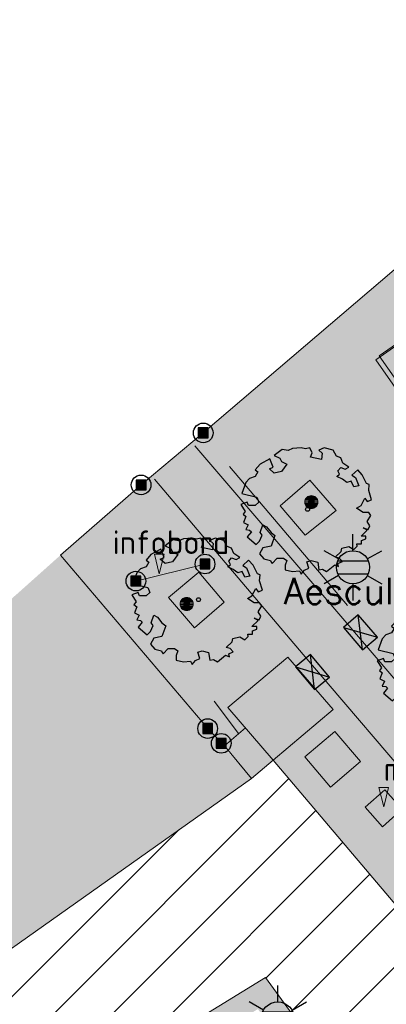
# Model space of a CAD drawing. Header units: metres. Extents: x 102852 to 107197, y 385458 to 392889.
# Tile 16 of 50: x 106728 to 106742, y 392627 to 392665. Entities that reach past the tile are written whole.
import ezdxf
from ezdxf.enums import TextEntityAlignment as Align

# ---------------------------------------------------------------- set-up
doc = ezdxf.new("R2010")
doc.units = ezdxf.units.M
for name, color, linetype, lineweight in [('0-BEBOUWING', 7, 'Continuous', 30), ('0-GRAS OM SPORTVELDEN', 2, 'Continuous', 30), ('0-VERHARDING', 5, 'Continuous', 30), ('B-IE-AL-CONSTRUCTIELIJN-G', 7, 'Continuous', 13), ('B-WE-GR-BOOM-S', 90, 'Continuous', 30), ('B-WE-GR-GROND-S', 32, 'Continuous', 30), ('B-WE-IE-GEBOUW-G', 10, 'Continuous', 0), ('B-WE-IE-MEUBILAIR_WEGMEUBILAIR-S', 7, 'Continuous', 30), ('B-WE-IE-OV-LICHTMAST-S', 40, 'Continuous', 30), ('B-WE-OG-TOPOGRAFIE_BEBOUWING-G', 8, 'Continuous', 13), ('B-WE-RI-HWA_KOLK_STRAATKOLK-S', 150, 'Continuous', 30), ('B-WE-VH-KANTVERHARDING-G', 60, 'Continuous', 13), ('B-WE-VH-MATERIAALGRENS-G', 31, 'Continuous', 13), ('Bomen', 84, 'Continuous', 0), ('Boomsoort', 10, 'Continuous', 0), ('N-WE-IE-TERREINAFSCHEIDING_KUNSTMATIG_HEKWERK-G', 6, 'Continuous', 0), ('X-XX-AL-TEKST_ALGEMEEN-T', 1, 'Continuous', 13), ('X-XX-AL-VERWIJZING-S', 7, 'Continuous', 30)]:
    doc.layers.add(name, color=color, linetype=linetype, lineweight=lineweight)
doc.styles.add('NLCS-ISO', font='NLCS-ISO.ttf')
doc.styles.add('NLCS-ISO-M200-T25', font='NLCS-ISO.ttf', dxfattribs={"height": 0.5})
doc.styles.add('Style-txt', font='txt.shx')

# ---------------------------------------------------------------- blocks, each defined once
blk = doc.blocks.new('kadata_3')
at = {"layer": 'B-WE-OG-TOPOGRAFIE_BEBOUWING-G', "flags": 128}
for points in [[(106746.95, 392655.55), (106741.201, 392651.541)], [(106741.201, 392651.541), (106755.886, 392630.527)]]:
    blk.add_lwpolyline(points, dxfattribs=at)
blk = doc.blocks.new('B-SIE-WEG_LICHTMAST-SO_8')
at = {"ltscale": 0.1}
for p, q in [((0, 1.266), (0, 2.531)), ((-1.096, 0.633), (-2.192, 1.266)), ((1.096, 0.633), (2.192, 1.266)), ((-1.096, -0.633), (-2.192, -1.266)), ((1.096, -0.633), (2.192, -1.266)), ((0, -1.266), (0, -2.531))]:
    blk.add_line(p, q, dxfattribs=at)
at = {"flags": 128}
for points in [[(-1.163, 0.5), (1.163, 0.5)], [(-1.163, -0.5), (1.163, -0.5)]]:
    blk.add_lwpolyline(points, dxfattribs=at)
at = {"ltscale": 0.1}
blk.add_circle((0, 0), 1.266, dxfattribs=at)
at = {"style": 'NLCS-ISO'}
blk.add_attdef('TYPE', text='', height=1.8, dxfattribs=at).set_placement((0, 2.531), align=Align.BOTTOM_CENTER)
blk = doc.blocks.new('SIE-WEG_PAAL_VAST_8')
blk.add_hatch(color=256).paths.add_polyline_path([(-0.375, -0.374), (-0.375, 0.374), (0.373, 0.374), (0.373, -0.374)])
blk.add_circle((0, 0), 0.75)
blk.add_3dface([(0.373, 0.374), (-0.375, 0.374), (-0.375, -0.374), (0.373, -0.374)])
at = {"style": 'NLCS-ISO'}
blk.add_attdef('TYPE', (0, 0), '', height=1.75, dxfattribs=at)
blk = doc.blocks.new('Straatkolk 300x450')
at = {"layer": 'B-WE-RI-HWA_KOLK_STRAATKOLK-S'}
for p, q in [((-1.125, -0.75), (1.125, 0.75)), ((1.125, -0.75), (-1.125, 0.75))]:
    blk.add_line(p, q, dxfattribs=at)
blk.add_3dface([(-1.125, -0.75), (1.125, -0.75), (1.125, 0.75), (-1.125, 0.75)], dxfattribs=at)
blk = doc.blocks.new('opmerking')
at = {"layer": 'X-XX-AL-TEKST_ALGEMEEN-T'}
for p, q in [((-0.375, 1.5), (0, 0)), ((0.375, 1.5), (-0.375, 1.5)), ((0.375, 1.5), (0, 0))]:
    blk.add_line(p, q, dxfattribs=at)
blk = doc.blocks.new('opmerkingen_6')
at = {"layer": 'B-WE-GR-GROND-S'}
blk.add_blockref('opmerking', (0, 0), dxfattribs=at)
at = {"layer": 'X-XX-AL-TEKST_ALGEMEEN-T', "color": 7, "style": 'NLCS-ISO-M200-T25'}
blk.add_attdef('OPMERKINGEN', (0, 0), '', height=1.8, dxfattribs=at)
blk = doc.blocks.new('SGR-BOOM_06_11')
at = {"linetype": 'Continuous', "flags": 128}
blk.add_lwpolyline([(2.698, 3.52), (2.53, 3.939), (2.197, 4.064), (1.945, 4.524), (1.273, 4.692), (0.855, 4.524), (1.108, 4.273), (1.064, 3.812), (0.228, 3.98), (0.352, 4.315), (0.184, 4.692), (-0.15, 4.609), (-0.486, 4.692), (-1.155, 4.65), (-1.491, 4.483), (-1.952, 4.565), (-2.539, 4.105), (-2.12, 3.896), (-1.994, 3.644), (-1.575, 3.435), (-1.994, 2.89), (-2.539, 2.766), (-2.915, 3.099), (-2.62, 3.217), (-2.873, 3.855), (-3.628, 3.435), (-4.004, 3.016), (-3.794, 2.848), (-4.004, 2.514), (-4.425, 2.346), (-4.717, 2.054), (-5.01, 1.214), (-3.88, 0.921), (-3.712, 0.544), (-4.004, 0.293), (-4.507, 0.293), (-4.602, 0.556), (-5.093, 0.376), (-4.758, -0.168), (-4.925, -0.377), (-4.717, -0.545), (-4.884, -1.006), (-4.532, -1.182), (-4.717, -1.551), (-4.424, -1.592), (-4.293, -1.707), (-4.619, -2.107), (-3.921, -2.682), (-3.668, -2.431), (-3.46, -1.97), (-3.627, -1.761), (-3.419, -1.174), (-3.124, -1.342), (-2.788, -1.761), (-2.496, -2.01), (-2.788, -2.808), (-3.419, -2.932), (-3.668, -3.394), (-3.333, -3.771), (-2.832, -3.897), (-2.769, -4.022), (-2.706, -4.148), (-2.328, -3.729), (-1.826, -3.729), (-1.575, -3.897), (-1.699, -4.273), (-1.699, -4.609), (-1.154, -4.736), (-0.61, -4.692), (-0.486, -4.945), (-0.233, -4.65), (0.101, -4.483), (-0.059, -4.007), (0.269, -3.896), (0.773, -4.023), (0.856, -4.609), (1.149, -4.565), (1.442, -4.736), (2.071, -4.232), (2.365, -4.356), (2.322, -4.147), (2.657, -3.98), (2.406, -3.728), (2.113, -3.644), (2.574, -3.226), (2.615, -2.975), (3.16, -2.848), (3.538, -3.058), (3.787, -2.807), (3.77, -2.633), (4.123, -2.633), (4.123, -2.387), (4.459, -2.263), (4.459, -2.054), (4.082, -2.054), (4.543, -1.591), (4.25, -1.425), (4.627, -1.55), (4.752, -1.257), (4.543, -0.921), (4.835, -0.461), (4.668, -0.252), (4.25, -0.252), (3.746, 0.085), (4.082, 0.294), (4.375, 0.838), (4.543, 0.589), (4.876, 0.713), (4.667, 1.425), (4.711, 1.886), (4.5, 1.97), (4.164, 2.64), (3.828, 3.013), (3.374, 2.604), (3.663, 2.431), (3.914, 1.802), (3.537, 1.718), (3.327, 2.136), (2.991, 2.054), (2.657, 2.305), (2.238, 2.514), (2.447, 2.682), (2.321, 2.932), (2.53, 3.184), (2.866, 3.059), (3.159, 3.227)], close=True, dxfattribs=at)
blk.add_circle((0, 0), 0.15)
at = {"style": 'NLCS-ISO-M200-T25'}
blk.add_attdef('TYPE', (0, 0), '', height=1.8, dxfattribs=at)
blk = doc.blocks.new('MPOLYGON_102')
at = {"layer": 'Bomen', "flags": 128}
for points in [[(106733.735, 392642.269), (106733.73, 392642.22), (106734.23, 392642.22)], [(106733.749, 392642.316), (106733.735, 392642.269), (106734.225, 392642.269)], [(106733.735, 392642.269), (106734.225, 392642.269), (106734.23, 392642.22)], [(106733.772, 392642.359), (106733.749, 392642.316), (106734.211, 392642.316)], [(106733.749, 392642.316), (106734.211, 392642.316), (106734.225, 392642.269)], [(106733.803, 392642.397), (106733.772, 392642.359), (106734.188, 392642.359)], [(106733.772, 392642.359), (106734.188, 392642.359), (106734.211, 392642.316)], [(106733.841, 392642.428), (106733.803, 392642.397), (106734.157, 392642.397)], [(106733.803, 392642.397), (106734.157, 392642.397), (106734.188, 392642.359)], [(106733.884, 392642.451), (106733.841, 392642.428), (106734.119, 392642.428)], [(106733.841, 392642.428), (106734.119, 392642.428), (106734.157, 392642.397)], [(106733.931, 392642.465), (106733.884, 392642.451), (106734.076, 392642.451)], [(106733.884, 392642.451), (106734.076, 392642.451), (106734.119, 392642.428)], [(106733.98, 392642.47), (106733.931, 392642.465), (106734.029, 392642.465)], [(106733.931, 392642.465), (106734.029, 392642.465), (106734.076, 392642.451)], [(106733.73, 392642.22), (106733.735, 392642.171), (106734.225, 392642.171)], [(106733.73, 392642.22), (106734.23, 392642.22), (106734.225, 392642.171)], [(106733.735, 392642.171), (106733.749, 392642.124), (106734.211, 392642.124)], [(106733.735, 392642.171), (106734.225, 392642.171), (106734.211, 392642.124)], [(106733.749, 392642.124), (106733.772, 392642.081), (106734.188, 392642.081)], [(106733.749, 392642.124), (106734.211, 392642.124), (106734.188, 392642.081)], [(106733.772, 392642.081), (106733.803, 392642.043), (106734.157, 392642.043)], [(106733.772, 392642.081), (106734.188, 392642.081), (106734.157, 392642.043)], [(106733.803, 392642.043), (106733.841, 392642.012), (106734.119, 392642.012)], [(106733.803, 392642.043), (106734.157, 392642.043), (106734.119, 392642.012)], [(106733.841, 392642.012), (106733.884, 392641.989), (106734.076, 392641.989)], [(106733.841, 392642.012), (106734.119, 392642.012), (106734.076, 392641.989)], [(106733.884, 392641.989), (106733.931, 392641.975), (106734.029, 392641.975)], [(106733.884, 392641.989), (106734.076, 392641.989), (106734.029, 392641.975)], [(106733.931, 392641.975), (106734.029, 392641.975), (106733.98, 392641.97)]]:
    blk.add_lwpolyline(points, close=True, dxfattribs=at)
at = {"layer": 'Bomen', "color": 74, "true_color": 0x55aa00, "flags": 128}
for points in [[(106733.73, 392642.22), (106733.735, 392642.269)], [(106733.735, 392642.269), (106733.749, 392642.316)], [(106733.749, 392642.316), (106733.772, 392642.359)], [(106733.772, 392642.359), (106733.803, 392642.397)], [(106733.803, 392642.397), (106733.841, 392642.428)], [(106733.841, 392642.428), (106733.884, 392642.451)], [(106733.884, 392642.451), (106733.931, 392642.465)], [(106733.931, 392642.465), (106733.98, 392642.47)], [(106733.98, 392642.47), (106734.029, 392642.465)], [(106734.029, 392642.465), (106734.076, 392642.451)], [(106734.076, 392642.451), (106734.119, 392642.428)], [(106734.119, 392642.428), (106734.157, 392642.397)], [(106734.157, 392642.397), (106734.188, 392642.359)], [(106734.188, 392642.359), (106734.211, 392642.316)], [(106734.211, 392642.316), (106734.225, 392642.269)], [(106734.225, 392642.269), (106734.23, 392642.22)], [(106733.735, 392642.171), (106733.73, 392642.22)], [(106733.749, 392642.124), (106733.735, 392642.171)], [(106733.772, 392642.081), (106733.749, 392642.124)], [(106733.803, 392642.043), (106733.772, 392642.081)], [(106733.841, 392642.012), (106733.803, 392642.043)], [(106733.884, 392641.989), (106733.841, 392642.012)], [(106733.931, 392641.975), (106733.884, 392641.989)], [(106733.98, 392641.97), (106733.931, 392641.975)], [(106734.029, 392641.975), (106733.98, 392641.97)], [(106734.076, 392641.989), (106734.029, 392641.975)], [(106734.119, 392642.012), (106734.076, 392641.989)], [(106734.157, 392642.043), (106734.119, 392642.012)], [(106734.188, 392642.081), (106734.157, 392642.043)], [(106734.211, 392642.124), (106734.188, 392642.081)], [(106734.225, 392642.171), (106734.211, 392642.124)], [(106734.23, 392642.22), (106734.225, 392642.171)]]:
    blk.add_lwpolyline(points, dxfattribs=at)
at = {"layer": 'Bomen'}
for points in [[(106733.735, 392642.269), (106733.73, 392642.22), (106734.23, 392642.22)], [(106733.749, 392642.316), (106733.735, 392642.269), (106734.225, 392642.269)], [(106733.735, 392642.269), (106734.225, 392642.269), (106734.23, 392642.22)], [(106733.772, 392642.359), (106733.749, 392642.316), (106734.211, 392642.316)], [(106733.749, 392642.316), (106734.211, 392642.316), (106734.225, 392642.269)], [(106733.803, 392642.397), (106733.772, 392642.359), (106734.188, 392642.359)], [(106733.772, 392642.359), (106734.188, 392642.359), (106734.211, 392642.316)], [(106733.841, 392642.428), (106733.803, 392642.397), (106734.157, 392642.397)], [(106733.803, 392642.397), (106734.157, 392642.397), (106734.188, 392642.359)], [(106733.884, 392642.451), (106733.841, 392642.428), (106734.119, 392642.428)], [(106733.841, 392642.428), (106734.119, 392642.428), (106734.157, 392642.397)], [(106733.931, 392642.465), (106733.884, 392642.451), (106734.076, 392642.451)], [(106733.884, 392642.451), (106734.076, 392642.451), (106734.119, 392642.428)], [(106733.98, 392642.47), (106733.931, 392642.465), (106734.029, 392642.465)], [(106733.931, 392642.465), (106734.029, 392642.465), (106734.076, 392642.451)]]:
    blk.add_solid(points, dxfattribs=at)
at = {"layer": 'Bomen', "extrusion": (0, 0, -1)}
for points in [[(-106733.73, 392642.22), (-106733.735, 392642.171), (-106734.225, 392642.171)], [(-106733.73, 392642.22), (-106734.23, 392642.22), (-106734.225, 392642.171)], [(-106733.735, 392642.171), (-106733.749, 392642.124), (-106734.211, 392642.124)], [(-106733.735, 392642.171), (-106734.225, 392642.171), (-106734.211, 392642.124)], [(-106733.749, 392642.124), (-106733.772, 392642.081), (-106734.188, 392642.081)], [(-106733.749, 392642.124), (-106734.211, 392642.124), (-106734.188, 392642.081)], [(-106733.772, 392642.081), (-106733.803, 392642.043), (-106734.157, 392642.043)], [(-106733.772, 392642.081), (-106734.188, 392642.081), (-106734.157, 392642.043)], [(-106733.803, 392642.043), (-106733.841, 392642.012), (-106734.119, 392642.012)], [(-106733.803, 392642.043), (-106734.157, 392642.043), (-106734.119, 392642.012)], [(-106733.841, 392642.012), (-106733.884, 392641.989), (-106734.076, 392641.989)], [(-106733.841, 392642.012), (-106734.119, 392642.012), (-106734.076, 392641.989)], [(-106733.884, 392641.989), (-106733.931, 392641.975), (-106734.029, 392641.975)], [(-106733.884, 392641.989), (-106734.076, 392641.989), (-106734.029, 392641.975)], [(-106733.931, 392641.975), (-106734.029, 392641.975), (-106733.98, 392641.97)]]:
    blk.add_solid(points, dxfattribs=at)
blk = doc.blocks.new('MPOLYGON_197')
at = {"layer": 'Bomen', "flags": 128}
for points in [[(106738.495, 392646.159), (106738.49, 392646.11), (106738.99, 392646.11)], [(106738.49, 392646.11), (106738.495, 392646.061), (106738.985, 392646.061)], [(106738.49, 392646.11), (106738.99, 392646.11), (106738.985, 392646.061)], [(106738.509, 392646.206), (106738.495, 392646.159), (106738.985, 392646.159)], [(106738.495, 392646.159), (106738.985, 392646.159), (106738.99, 392646.11)], [(106738.495, 392646.061), (106738.509, 392646.014), (106738.971, 392646.014)], [(106738.495, 392646.061), (106738.985, 392646.061), (106738.971, 392646.014)], [(106738.532, 392646.249), (106738.509, 392646.206), (106738.971, 392646.206)], [(106738.509, 392646.206), (106738.971, 392646.206), (106738.985, 392646.159)], [(106738.509, 392646.014), (106738.532, 392645.971), (106738.948, 392645.971)], [(106738.509, 392646.014), (106738.971, 392646.014), (106738.948, 392645.971)], [(106738.563, 392646.287), (106738.532, 392646.249), (106738.948, 392646.249)], [(106738.532, 392646.249), (106738.948, 392646.249), (106738.971, 392646.206)], [(106738.601, 392646.318), (106738.563, 392646.287), (106738.917, 392646.287)], [(106738.563, 392646.287), (106738.917, 392646.287), (106738.948, 392646.249)], [(106738.644, 392646.341), (106738.601, 392646.318), (106738.879, 392646.318)], [(106738.601, 392646.318), (106738.879, 392646.318), (106738.917, 392646.287)], [(106738.691, 392646.355), (106738.644, 392646.341), (106738.836, 392646.341)], [(106738.644, 392646.341), (106738.836, 392646.341), (106738.879, 392646.318)], [(106738.74, 392646.36), (106738.691, 392646.355), (106738.789, 392646.355)], [(106738.691, 392646.355), (106738.789, 392646.355), (106738.836, 392646.341)], [(106738.532, 392645.971), (106738.563, 392645.933), (106738.917, 392645.933)], [(106738.532, 392645.971), (106738.948, 392645.971), (106738.917, 392645.933)], [(106738.563, 392645.933), (106738.601, 392645.902), (106738.879, 392645.902)], [(106738.563, 392645.933), (106738.917, 392645.933), (106738.879, 392645.902)], [(106738.601, 392645.902), (106738.644, 392645.879), (106738.836, 392645.879)], [(106738.601, 392645.902), (106738.879, 392645.902), (106738.836, 392645.879)], [(106738.644, 392645.879), (106738.691, 392645.865), (106738.789, 392645.865)], [(106738.644, 392645.879), (106738.836, 392645.879), (106738.789, 392645.865)], [(106738.691, 392645.865), (106738.789, 392645.865), (106738.74, 392645.86)]]:
    blk.add_lwpolyline(points, close=True, dxfattribs=at)
at = {"layer": 'Bomen', "color": 74, "true_color": 0x55aa00, "flags": 128}
for points in [[(106738.49, 392646.11), (106738.495, 392646.159)], [(106738.495, 392646.061), (106738.49, 392646.11)], [(106738.495, 392646.159), (106738.509, 392646.206)], [(106738.509, 392646.014), (106738.495, 392646.061)], [(106738.509, 392646.206), (106738.532, 392646.249)], [(106738.532, 392645.971), (106738.509, 392646.014)], [(106738.532, 392646.249), (106738.563, 392646.287)], [(106738.563, 392646.287), (106738.601, 392646.318)], [(106738.601, 392646.318), (106738.644, 392646.341)], [(106738.644, 392646.341), (106738.691, 392646.355)], [(106738.691, 392646.355), (106738.74, 392646.36)], [(106738.74, 392646.36), (106738.789, 392646.355)], [(106738.789, 392646.355), (106738.836, 392646.341)], [(106738.836, 392646.341), (106738.879, 392646.318)], [(106738.879, 392646.318), (106738.917, 392646.287)], [(106738.917, 392646.287), (106738.948, 392646.249)], [(106738.948, 392646.249), (106738.971, 392646.206)], [(106738.971, 392646.014), (106738.948, 392645.971)], [(106738.971, 392646.206), (106738.985, 392646.159)], [(106738.985, 392646.061), (106738.971, 392646.014)], [(106738.985, 392646.159), (106738.99, 392646.11)], [(106738.99, 392646.11), (106738.985, 392646.061)], [(106738.563, 392645.933), (106738.532, 392645.971)], [(106738.601, 392645.902), (106738.563, 392645.933)], [(106738.644, 392645.879), (106738.601, 392645.902)], [(106738.691, 392645.865), (106738.644, 392645.879)], [(106738.74, 392645.86), (106738.691, 392645.865)], [(106738.789, 392645.865), (106738.74, 392645.86)], [(106738.836, 392645.879), (106738.789, 392645.865)], [(106738.879, 392645.902), (106738.836, 392645.879)], [(106738.917, 392645.933), (106738.879, 392645.902)], [(106738.948, 392645.971), (106738.917, 392645.933)]]:
    blk.add_lwpolyline(points, dxfattribs=at)
at = {"layer": 'Bomen'}
for points in [[(106738.495, 392646.159), (106738.49, 392646.11), (106738.99, 392646.11)], [(106738.509, 392646.206), (106738.495, 392646.159), (106738.985, 392646.159)], [(106738.495, 392646.159), (106738.985, 392646.159), (106738.99, 392646.11)], [(106738.532, 392646.249), (106738.509, 392646.206), (106738.971, 392646.206)], [(106738.509, 392646.206), (106738.971, 392646.206), (106738.985, 392646.159)], [(106738.563, 392646.287), (106738.532, 392646.249), (106738.948, 392646.249)], [(106738.532, 392646.249), (106738.948, 392646.249), (106738.971, 392646.206)], [(106738.601, 392646.318), (106738.563, 392646.287), (106738.917, 392646.287)], [(106738.563, 392646.287), (106738.917, 392646.287), (106738.948, 392646.249)], [(106738.644, 392646.341), (106738.601, 392646.318), (106738.879, 392646.318)], [(106738.601, 392646.318), (106738.879, 392646.318), (106738.917, 392646.287)], [(106738.691, 392646.355), (106738.644, 392646.341), (106738.836, 392646.341)], [(106738.644, 392646.341), (106738.836, 392646.341), (106738.879, 392646.318)], [(106738.74, 392646.36), (106738.691, 392646.355), (106738.789, 392646.355)], [(106738.691, 392646.355), (106738.789, 392646.355), (106738.836, 392646.341)]]:
    blk.add_solid(points, dxfattribs=at)
at = {"layer": 'Bomen', "extrusion": (0, 0, -1)}
for points in [[(-106738.49, 392646.11), (-106738.495, 392646.061), (-106738.985, 392646.061)], [(-106738.49, 392646.11), (-106738.99, 392646.11), (-106738.985, 392646.061)], [(-106738.495, 392646.061), (-106738.509, 392646.014), (-106738.971, 392646.014)], [(-106738.495, 392646.061), (-106738.985, 392646.061), (-106738.971, 392646.014)], [(-106738.509, 392646.014), (-106738.532, 392645.971), (-106738.948, 392645.971)], [(-106738.509, 392646.014), (-106738.971, 392646.014), (-106738.948, 392645.971)], [(-106738.532, 392645.971), (-106738.563, 392645.933), (-106738.917, 392645.933)], [(-106738.532, 392645.971), (-106738.948, 392645.971), (-106738.917, 392645.933)], [(-106738.563, 392645.933), (-106738.601, 392645.902), (-106738.879, 392645.902)], [(-106738.563, 392645.933), (-106738.917, 392645.933), (-106738.879, 392645.902)], [(-106738.601, 392645.902), (-106738.644, 392645.879), (-106738.836, 392645.879)], [(-106738.601, 392645.902), (-106738.879, 392645.902), (-106738.836, 392645.879)], [(-106738.644, 392645.879), (-106738.691, 392645.865), (-106738.789, 392645.865)], [(-106738.644, 392645.879), (-106738.836, 392645.879), (-106738.789, 392645.865)], [(-106738.691, 392645.865), (-106738.789, 392645.865), (-106738.74, 392645.86)]]:
    blk.add_solid(points, dxfattribs=at)

msp = doc.modelspace()

# ---------------------------------------------------------------- hatches: boundary and pattern name
at = {"layer": '0-BEBOUWING', "ltscale": 0.2, "true_color": 0x636466}
msp.add_hatch(color=251, dxfattribs=at).paths.add_polyline_path([(106746.744, 392655.447), (106741.328, 392651.696), (106761.328, 392623.222), (106752.699, 392616.928), (106761.622, 392604.889), (106767.911, 392609.473), (106769.616, 392607.15), (106779.67, 392614.532), (106777.902, 392616.874), (106791.072, 392626.604), (106782.149, 392638.643), (106782.105, 392638.611), (106766.569, 392627.161), (106761.991, 392633.693)])
at = {"layer": '0-BEBOUWING', "ltscale": 0.2, "true_color": 0x636466, "extrusion": (0, 0, -1)}
msp.add_hatch(color=251, dxfattribs=at).paths.add_polyline_path([(-106735.558, 392638.27), (-106737.843, 392640.197), (-106739.569, 392638.196), (-106737.284, 392636.269)])
at = {"layer": '0-GRAS OM SPORTVELDEN', "ltscale": 0.2}
h = msp.add_hatch(dxfattribs=at)
h.set_pattern_fill('ANSI31', color=256, scale=0.1, pattern_type=2)
h.set_pattern_definition([(45, (0.0001, -2e-20), (-1.122532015, 1.122532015), [])])
h.paths.add_polyline_path([(106699.614, 392543.22), (106701.786, 392544.736), (106698.685, 392548.144), (106698.068, 392548.888), (106697.594, 392549.567), (106696.581, 392551.042), (106692.036, 392557.715), (106684.596, 392552.902), (106684.376, 392552.032), (106686.375, 392549.084), (106672.574, 392539.687), (106666.753, 392548.265), (106680.539, 392557.637), (106682.538, 392554.692), (106683.476, 392554.528), (106690.958, 392559.343), (106674.178, 392584.164), (106703.298, 392607.168), (106704.266, 392607.95), (106705.304, 392608.521), (106736.985, 392627.973), (106743.105, 392619.568), (106745.323, 392621.209), (106744.699, 392621.923), (106745.498, 392622.471), (106746.058, 392621.742), (106748.221, 392623.288), (106748.137, 392623.451), (106737.284, 392636.269), (106736.454, 392635.569), (106718.467, 392622.837), (106718.55, 392622.621), (106718.557, 392621.543), (106718.026, 392620.607), (106715.56, 392618.864), (106707.807, 392614.021), (106700.324, 392608.965), (106692.776, 392603.3), (106684.025, 392596.591), (106676.653, 392590.701), (106672.913, 392588.234), (106670.987, 392587.691), (106670.188, 392587.868), (106667.968, 392590.155), (106667.449, 392589.503), (106669.971, 392587.493), (106668.447, 392585.374), (106665.824, 392587.465), (106665.2, 392586.682), (106667.215, 392585.28), (106669.82, 392582.755), (106671.342, 392581.09), (106672.673, 392579.289), (106673.83, 392577.418), (106675.119, 392575.367), (106679.118, 392570.634), (106682.137, 392566.65), (106682.7, 392565.327), (106682.662, 392564.337), (106681.467, 392562.832), (106679.193, 392561.809), (106677.797, 392562.217), (106676.526, 392563.934), (106671.746, 392572.29), (106652.074, 392554.824), (106655.274, 392551.965), (106661.415, 392546.593), (106672.084, 392538.844), (106682.004, 392532.194), (106682.769, 392533.036), (106686.619, 392536.643), (106687.392, 392536.807), (106688.818, 392535.824), (106697.274, 392530.659), (106697.647, 392537.64), (106698.705, 392541.649)])
at = {"layer": '0-VERHARDING', "true_color": 0x939598, "extrusion": (0, 0, -1)}
msp.add_hatch(color=252, dxfattribs=at).paths.add_polyline_path([(-106755.851, 392600.517), (-106736.7, 392626.765), (-106736.985, 392627.973), (-106743.105, 392619.568), (-106745.323, 392621.209), (-106744.699, 392621.923), (-106745.498, 392622.471), (-106746.058, 392621.742), (-106748.262, 392623.298), (-106748.137, 392623.451), (-106737.284, 392636.269), (-106739.569, 392638.196), (-106737.843, 392640.197), (-106735.558, 392638.27), (-106736.222, 392637.501), (-106737.284, 392636.269), (-106736.454, 392635.569), (-106735.423, 392636.812), (-106734.784, 392637.47), (-106729.166, 392644.086), (-106732.244, 392646.765), (-106734.614, 392648.751), (-106749.627, 392661.557), (-106751.962, 392663.566), (-106753.064, 392664.329), (-106753.917, 392663.299), (-106764.534, 392670.737), (-106766.926, 392669.728), (-106755.77, 392661.86), (-106751.208, 392658.507), (-106747.622, 392656.102), (-106749.513, 392653.391), (-106748.592, 392652.811), (-106746.744, 392655.447), (-106741.328, 392651.696), (-106761.328, 392623.222), (-106752.699, 392616.928), (-106761.629, 392604.88), (-106758.153, 392602.213), (-106756.606, 392601.068)])
at = {"layer": '0-VERHARDING', "true_color": 0x939598}
for points in [[(106718.334, 392622.743), (106713.856, 392627.914), (106713.206, 392630.283), (106727.501, 392642.599), (106729.166, 392644.086), (106734.784, 392637.47), (106736.454, 392635.569), (106718.467, 392622.837)], [(106701.786, 392544.736), (106698.685, 392548.144), (106698.068, 392548.888), (106697.594, 392549.567), (106696.581, 392551.042), (106692.036, 392557.715), (106690.958, 392559.343), (106674.178, 392584.164), (106703.298, 392607.168), (106704.266, 392607.95), (106705.304, 392608.521), (106736.985, 392627.973), (106736.7, 392626.765), (106705.88, 392607.828), (106704.681, 392607.082), (106675.463, 392583.983), (106691.587, 392560.03), (106697.226, 392551.704), (106697.428, 392551.669), (106698.911, 392549.425), (106698.914, 392549.207), (106702.633, 392545.217), (106701.97, 392544.865)]]:
    msp.add_hatch(color=252, dxfattribs=at).paths.add_polyline_path(points)

# ---------------------------------------------------------------- linework, layer by layer
at = {"layer": 'B-IE-AL-CONSTRUCTIELIJN-G', "flags": 128}
msp.add_lwpolyline([(106734.681, 392643.747), (106732.043, 392643.097)], dxfattribs=at)
at = {"layer": 'B-IE-AL-CONSTRUCTIELIJN-G', "elevation": 0.134, "flags": 128}
msp.add_lwpolyline([(106734.681, 392643.747), (106732.043, 392643.097)], dxfattribs=at)
at = {"layer": 'B-WE-IE-GEBOUW-G'}
for p, q in [((106737.843, 392640.197), (106739.569, 392638.196)), ((106735.558, 392638.27), (106737.284, 392636.269)), ((106737.284, 392636.269), (106739.569, 392638.196))]:
    msp.add_line(p, q, dxfattribs=at)
at = {"layer": 'B-WE-IE-GEBOUW-G', "flags": 128}
for points in [[(106782.149, 392638.643), (106766.569, 392627.161), (106746.744, 392655.447), (106741.328, 392651.696)], [(106761.615, 392604.884), (106752.699, 392616.928), (106761.328, 392623.222), (106741.328, 392651.696)], [(106735.558, 392638.27), (106737.843, 392640.197)]]:
    msp.add_lwpolyline(points, dxfattribs=at)
at = {"layer": 'B-WE-VH-KANTVERHARDING-G', "flags": 128}
msp.add_lwpolyline([(106736.454, 392635.569), (106737.284, 392636.269), (106748.137, 392623.451), (106748.221, 392623.288), (106746.058, 392621.742), (106745.498, 392622.471), (106744.699, 392621.923), (106745.323, 392621.209), (106743.105, 392619.568), (106736.985, 392627.973), (106705.304, 392608.521), (106704.266, 392607.95), (106703.298, 392607.168), (106674.178, 392584.164)], dxfattribs=at)
at = {"layer": 'B-WE-VH-MATERIAALGRENS-G', "flags": 128}
for points in [[(106734.29, 392648.261), (106740.09, 392641.485)], [(106732.751, 392646.985), (106738.791, 392639.876)], [(106756.886, 392629.547), (106752.77, 392626.656), (106740.09, 392641.485)], [(106748.262, 392623.298), (106751.116, 392625.45), (106738.791, 392639.876)]]:
    msp.add_lwpolyline(points, dxfattribs=at)
at = {"layer": 'B-WE-VH-MATERIAALGRENS-G'}
for points in [[(106738.511, 392644.851), (106739.685, 392645.786), (106738.688, 392646.947), (106737.55, 392645.97)], [(106734.44, 392643.439), (106733.291, 392642.471), (106734.279, 392641.315), (106735.419, 392642.289)], [(106739.638, 392637.356), (106738.489, 392636.388), (106739.477, 392635.232), (106740.617, 392636.206)], [(106741.544, 392635.129), (106740.8, 392634.471), (106741.454, 392633.72), (106742.208, 392634.387)]]:
    msp.add_3dface(points, dxfattribs=at)
at = {"layer": 'N-WE-IE-TERREINAFSCHEIDING_KUNSTMATIG_HEKWERK-G', "flags": 128}
for points in [[(106729.166, 392644.086), (106732.244, 392646.765), (106734.614, 392648.751), (106749.627, 392661.557), (106751.962, 392663.566), (106753.38, 392664.595), (106750.146, 392668.283), (106755.648, 392673.241)], [(106735.617, 392647.463), (106740.118, 392642.167)], [(106735.423, 392636.812), (106734.784, 392637.47), (106729.166, 392644.086)], [(106735.026, 392638.509), (106735.965, 392637.279)], [(106713.206, 392630.283), (106713.856, 392627.914), (106718.334, 392622.743), (106736.454, 392635.569), (106735.423, 392636.812), (106736.222, 392637.501)]]:
    msp.add_lwpolyline(points, dxfattribs=at)

# ---------------------------------------------------------------- block references
at = {"layer": 'B-WE-GR-BOOM-S', "xscale": 0.5, "yscale": 0.5, "zscale": 0.5, "rotation": 360}
for p in [(106738.597, 392645.835), (106734.434, 392642.388), (106743.8, 392639.867)]:
    msp.add_blockref('SGR-BOOM_06_11', p, dxfattribs=at)
at = {"layer": 'B-WE-IE-MEUBILAIR_WEGMEUBILAIR-S', "xscale": 0.5, "yscale": 0.5, "zscale": 0.5, "rotation": 360}
for p in [(106734.614, 392648.751), (106732.244, 392646.765), (106734.681, 392643.747), (106732.043, 392643.097), (106734.784, 392637.47), (106735.3, 392636.906)]:
    msp.add_blockref('SIE-WEG_PAAL_VAST_8', p, dxfattribs=at)
at = {"layer": 'B-WE-IE-OV-LICHTMAST-S', "xscale": 0.5, "yscale": 0.5, "zscale": 0.5, "rotation": 360}
for p in [(106740.329, 392643.623), (106737.457, 392626.405)]:
    msp.add_blockref('B-SIE-WEG_LICHTMAST-SO_8', p, dxfattribs=at)
at = {"layer": 'B-WE-RI-HWA_KOLK_STRAATKOLK-S', "yscale": 0.5, "zscale": 0.5}
for p, xscale, rotation in [((106740.614, 392641.14), 0.4999999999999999, 310.533132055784), ((106738.785, 392639.627), 0.5, 309.774949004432)]:
    msp.add_blockref('Straatkolk 300x450', p, dxfattribs=dict(at, xscale=xscale, rotation=rotation))
at = {"layer": 'Bomen', "rotation": 360}
for name in ['MPOLYGON_197', 'MPOLYGON_102']:
    msp.add_blockref(name, (0, 0, 0.134), dxfattribs=at)
at = {"layer": 'X-XX-AL-TEKST_ALGEMEEN-T'}
ref = msp.add_blockref('opmerkingen_6', (106732.936, 392643.378), dxfattribs=dict(at, xscale=0.5, yscale=0.5, zscale=0.5, rotation=360))
ref.add_attrib('OPMERKINGEN', 'infobord', (106731.153, 392644.128), dxfattribs={"color": 7, "height": 0.9, "style": 'NLCS-ISO-M200-T25'})
ref = msp.add_blockref('opmerkingen_6', (106741.503, 392634.476), dxfattribs=dict(at, xscale=0.5, yscale=0.5, zscale=0.5, rotation=360))
ref.add_attrib('OPMERKINGEN', 'monument', (106741.503, 392635.476), dxfattribs={"color": 7, "height": 0.9, "style": 'NLCS-ISO-M200-T25'})
at = {"layer": 'X-XX-AL-VERWIJZING-S', "rotation": 360}
msp.add_blockref('kadata_3', (0, 0), dxfattribs=at)

# ---------------------------------------------------------------- texts
at = {"layer": 'Boomsoort', "color": 7, "style": 'Style-txt'}
msp.add_text('Aesculus hippocastanum', height=1, dxfattribs=at).set_placement((106754.48, 392642.22, 0.134), align=Align.RIGHT)

doc.saveas('drawing.dxf')
